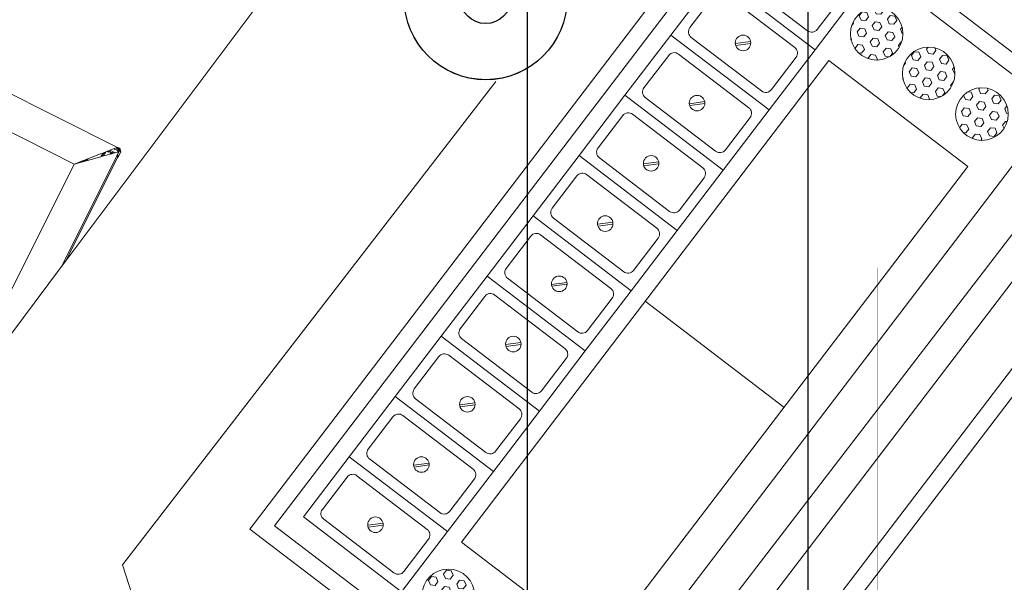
# Model space of a CAD drawing. Header units: millimetres. Extents: x 504675 to 860349, y -23215 to 63575.
# Tile 137 of 177: x 582866 to 584270, y 36736 to 37538. Entities that reach past the tile are written whole.
import ezdxf

# ---------------------------------------------------------------- set-up
doc = ezdxf.new("R2010")
doc.units = ezdxf.units.MM
doc.header["$LTSCALE"] = 10
doc.linetypes.add('LEVEL-F-OVERALL LAYOUT$0$HIDDEN', pattern=[0.375, 0.25, -0.125])
doc.layers.get('0').update_dxf_attribs({"linetype": 'CONTINUOUS'})
doc.layers.add('A-ANNO-DIMS-30', color=8, linetype='CONTINUOUS')
doc.layers.add('LEVEL-F-OVERALL LAYOUT$0$DASH1L', color=8, linetype='LEVEL-F-OVERALL LAYOUT$0$HIDDEN')
for name, color, linetype, lineweight in [('ARCH', 8, 'CONTINUOUS', 0), ('CKD Equipments', 8, 'CONTINUOUS', 0), ('DIM', 8, 'CONTINUOUS', 15), ('EQUIPMENT', 8, 'CONTINUOUS', 18), ('furniture', 8, 'CONTINUOUS', 5), ('MEPTEK-EAD', 30, 'CONTINUOUS', 30), ('MEPTEK-SAD', 6, 'CONTINUOUS', 30)]:
    doc.layers.add(name, color=color, linetype=linetype, lineweight=lineweight)
pattern_1 = [(180, (-126944.069, -12401.577), (-1e-15, -11.691343), [6.75, -13.5]), (300, (-126944.069, -12401.577), (10.125, 5.8456715), [6.75, -13.5]), (240, (-126950.819, -12401.577), (10.125, -5.8456715), [6.75, -13.5])]

# ---------------------------------------------------------------- blocks, each defined once
blk = doc.blocks.new('A$C576a3272')
for p, q in [((-5, 11.9), (5.8, 16.8)), ((12, -4.7), (16.7, 6.2))]:
    blk.add_line(p, q)
for radius in [116.2, 36.2, 12.9]:
    blk.add_circle((0, 0), radius)
blk.add_arc((0, 0), 17.8, 20.3954, 70.9201)
blk = doc.blocks.new('A$Cdebd173a')
at = {"layer": 'EQUIPMENT'}
h = blk.add_hatch(dxfattribs=at)
h.set_pattern_fill('HEX', color=251, scale=54, angle=180)
h.set_pattern_definition(pattern_1)
edge = h.paths.add_edge_path()
edge.add_arc((96.5, 467.9), 37.5, 180, 540)
h = blk.add_hatch(dxfattribs=at)
h.set_pattern_fill('HEX', color=251, scale=54, angle=180)
h.set_pattern_definition(pattern_1)
edge = h.paths.add_edge_path()
edge.add_arc((1103.5, 467.9), 37.5, 0, 360, ccw=False)
h = blk.add_hatch(dxfattribs=at)
h.set_pattern_fill('HEX', color=251, scale=54, angle=180)
h.set_pattern_definition(pattern_1)
edge = h.paths.add_edge_path()
edge.add_arc((96.5, 374.7), 37.5, 180, 540)
h = blk.add_hatch(dxfattribs=at)
h.set_pattern_fill('HEX', color=251, scale=54, angle=180)
h.set_pattern_definition(pattern_1)
edge = h.paths.add_edge_path()
edge.add_arc((1103.5, 374.7), 37.5, 0, 360, ccw=False)
h = blk.add_hatch(dxfattribs=at)
h.set_pattern_fill('HEX', color=251, scale=54, angle=180)
h.set_pattern_definition(pattern_1)
edge = h.paths.add_edge_path()
edge.add_arc((96.5, 279.1), 37.5, 180, 540)
h = blk.add_hatch(dxfattribs=at)
h.set_pattern_fill('HEX', color=251, scale=54, angle=180)
h.set_pattern_definition(pattern_1)
edge = h.paths.add_edge_path()
edge.add_arc((1103.5, 279.1), 37.5, 0, 360, ccw=False)
for p, q in [((106.2, 604.1), (121.8, 619.8)), ((214.2, 604.1), (229.8, 619.8)), ((322.2, 604.1), (337.8, 619.8)), ((430.2, 604.1), (445.8, 619.8)), ((538.2, 604.1), (553.8, 619.8)), ((646.2, 604.1), (661.8, 619.8)), ((754.2, 604.1), (769.8, 619.8)), ((862.2, 604.1), (877.8, 619.8)), ((970.2, 604.1), (985.8, 619.8)), ((1078.2, 604.1), (1093.8, 619.8)), ((108.3, 602.3), (123.7, 617.7)), ((216.3, 602.3), (231.7, 617.7)), ((324.3, 602.3), (339.7, 617.7)), ((432.3, 602.3), (447.7, 617.7)), ((540.3, 602.3), (555.7, 617.7)), ((648.3, 602.3), (663.7, 617.7)), ((756.3, 602.3), (771.7, 617.7)), ((864.3, 602.3), (879.7, 617.7)), ((972.3, 602.3), (987.7, 617.7)), ((1080.3, 602.3), (1095.7, 617.7)), ((600, 499), (600, 250)), ((1200, 200), (0, 200)), ((1200, 100), (0, 100))]:
    blk.add_line(p, q, dxfattribs=at)
for points in [[(1200, 750), (0, 750), (0, 0), (1200, 0)], [(1175, 725), (25, 725), (25, 25), (1175, 25)], [(168, 700), (60, 700), (60, 524), (168, 524)], [(276, 700), (168, 700), (168, 524), (276, 524)], [(384, 700), (276, 700), (276, 524), (384, 524)], [(492, 700), (384, 700), (384, 524), (492, 524)], [(600, 700), (492, 700), (492, 524), (600, 524)], [(708, 700), (600, 700), (600, 524), (708, 524)], [(816, 700), (708, 700), (708, 524), (816, 524)], [(924, 700), (816, 700), (816, 524), (924, 524)], [(1032, 700), (924, 700), (924, 524), (1032, 524)], [(1140, 700), (1032, 700), (1032, 524), (1140, 524)], [(168, 499), (1032, 499), (1032, 250), (168, 250)]]:
    blk.add_lwpolyline(points, close=True, dxfattribs=at)
for points in [[(143, 685), (85, 685, 0.414214), (75, 675), (75, 549, 0.414214), (85, 539), (143, 539, 0.414214), (153, 549), (153, 675, 0.414214)], [(251, 685), (193, 685, 0.414214), (183, 675), (183, 549, 0.414214), (193, 539), (251, 539, 0.414214), (261, 549), (261, 675, 0.414214)], [(359, 685), (301, 685, 0.414214), (291, 675), (291, 549, 0.414214), (301, 539), (359, 539, 0.414214), (369, 549), (369, 675, 0.414214)], [(467, 685), (409, 685, 0.414214), (399, 675), (399, 549, 0.414214), (409, 539), (467, 539, 0.414214), (477, 549), (477, 675, 0.414214)], [(575, 685), (517, 685, 0.414214), (507, 675), (507, 549, 0.414214), (517, 539), (575, 539, 0.414214), (585, 549), (585, 675, 0.414214)], [(683, 685), (625, 685, 0.414214), (615, 675), (615, 549, 0.414214), (625, 539), (683, 539, 0.414214), (693, 549), (693, 675, 0.414214)], [(791, 685), (733, 685, 0.414214), (723, 675), (723, 549, 0.414214), (733, 539), (791, 539, 0.414214), (801, 549), (801, 675, 0.414214)], [(899, 685), (841, 685, 0.414214), (831, 675), (831, 549, 0.414214), (841, 539), (899, 539, 0.414214), (909, 549), (909, 675, 0.414214)], [(1007, 685), (949, 685, 0.414214), (939, 675), (939, 549, 0.414214), (949, 539), (1007, 539, 0.414214), (1017, 549), (1017, 675, 0.414214)], [(1115, 685), (1057, 685, 0.414214), (1047, 675), (1047, 549, 0.414214), (1057, 539), (1115, 539, 0.414214), (1125, 549), (1125, 675, 0.414214)]]:
    blk.add_lwpolyline(points, format="xyb", close=True, dxfattribs=at)
for centre, radius in [((114.5, 611.5), 11.1), ((222.5, 611.5), 11.1), ((330.5, 611.5), 11.1), ((438.5, 611.5), 11.1), ((546.5, 611.5), 11.1), ((654.5, 611.5), 11.1), ((762.5, 611.5), 11.1), ((870.5, 611.5), 11.1), ((978.5, 611.5), 11.1), ((1086.5, 611.5), 11.1), ((96.5, 467.9), 37.5), ((1103.5, 467.9), 37.5), ((96.5, 374.7), 37.5), ((1103.5, 374.7), 37.5), ((96.5, 279.1), 37.5), ((1103.5, 279.1), 37.5)]:
    blk.add_circle(centre, radius, dxfattribs=at)
blk = doc.blocks.new('ARCH')
at = {"layer": 'LEVEL-F-OVERALL LAYOUT$0$DASH1L'}
h = blk.add_hatch(dxfattribs=at)
h.set_pattern_fill('ANGLE', color=8, scale=10, angle=352.0664)
h.set_pattern_definition([(352.0664444, (-404119.055, 373340.98), (9.6410197, 69.1814516), [50.8, -19.05]), (82.0664444, (-404119.055, 373340.98), (-69.1814516, 9.6410197), [50.8, -19.05])])
edge = h.paths.add_edge_path(flags=16)
edge.add_line((572074.7, 35847.1), (602196.9, 29528.2))
edge.add_line((602196.9, 29528.2), (599472.6, 39352))
edge.add_arc((597545.4, 38817.5), 2000, 15.4994, 89.9984)
edge.add_line((597545.4, 40817.5), (573256.1, 40817.5))
edge.add_arc((576210.3, 22394.2), 18658.7, 99.10996, 106.69033)
edge.add_line((570851.6, 40266.8), (572074.7, 35847.1))
h.paths.add_polyline_path([(583373.8, 40816), (583374.1, 40875), (586424.1, 40859.1), (586423.9, 40816)], flags=16)
h.paths.add_polyline_path([(600840.9, 34605.1), (600792.8, 34591.5), (599498, 39260.6), (599546.1, 39274.3)])
h.paths.add_polyline_path([(587210.4, 32671.8), (587195, 32598.4), (582693, 33542.8), (582708.4, 33616.2)])
edge = h.paths.add_edge_path()
edge.add_line((572071.7, 35387.9), (601863.3, 29138.4))
edge.add_arc((601986.5, 29725.6), 600, 258.1526, 375.4994)
edge.add_line((602564.7, 29886), (599906.3, 39472.3))
edge.add_arc((597545.4, 38817.5), 2450, 15.4994, 89.9984)
edge.add_line((597545.4, 41267.5), (573220.5, 41267.5))
edge.add_arc((576210.3, 22394.2), 19108.7, 99.00183, 106.23582)
edge.add_arc((571035.5, 40164.8), 600, 106.2358, 195.469)
edge.add_line((570457.2, 40004.7), (571616.6, 35815.1))
edge.add_arc((572194.9, 35975.1), 600, 195.469, 258.1526)
h.paths.add_polyline_path([(587210.4, 32671.8), (587195.4, 32600.5), (587195.4, 32600.5)])
at = {"layer": 'CKD Equipments'}
blk.add_line((583756.8, 36548.7), (584506.6, 37525), dxfattribs=at)
at = {"layer": 'furniture'}
for p, q in [((582932.2, 37194), (583340.1, 37738.1)), ((583005.8, 37355.6), (582652.1, 37532.6)), ((582944.1, 37331.8), (582669.8, 37469)), ((583545.2, 37449.3), (583013, 36760.4)), ((583545.1, 37449.3), (583013, 36760.5)), ((583007.8, 37349.1), (582926.1, 37185.9)), ((582981.4, 37346.2), (582984.7, 37347.5)), ((582983.7, 37345.5), (582984.7, 37347.5)), ((582984.7, 37347.5), (582986.8, 37348.3)), ((582985.7, 37346.2), (582986.8, 37348.3)), ((582986.8, 37348.3), (582985.7, 37346.2)), ((582985.9, 37346.2), (582986.9, 37348.4)), ((582986, 37346.3), (582987.1, 37348.4)), ((582986.8, 37348.3), (582986.9, 37348.4)), ((582986.9, 37348.4), (582987.1, 37348.4)), ((582987.1, 37348.4), (582989.1, 37349.2)), ((582988, 37347), (582989.1, 37349.2)), ((582988.1, 37347), (582989.2, 37349.2)), ((582988.2, 37347), (582989.3, 37349.3)), ((582989.1, 37349.2), (582989.2, 37349.2)), ((582989.2, 37349.2), (582989.3, 37349.3)), ((582989.3, 37349.3), (582990.6, 37349.8)), ((582990.6, 37349.8), (582991.6, 37350.2)), ((582993.3, 37348.5), (582990.6, 37349.8)), ((582994.4, 37348.8), (582991.6, 37350.2)), ((582991.7, 37350.2), (582991.6, 37350.2)), ((582993.1, 37350.7), (582991.7, 37350.2)), ((582994.5, 37348.8), (582991.7, 37350.2)), ((582991.7, 37350.2), (582994.5, 37348.8)), ((582994.5, 37348.8), (582991.7, 37350.2)), ((582993.1, 37350.7), (582995, 37351.5)), ((582996.2, 37349.2), (582993.1, 37350.7)), ((582997.2, 37346.5), (582994.7, 37347.8)), ((583001.5, 37354), (582995, 37351.5)), ((582999, 37349.5), (582995, 37351.5)), ((582999.1, 37349.5), (582995, 37351.5)), ((582995, 37351.5), (582995, 37351.5)), ((582998.3, 37346.8), (582995.7, 37348.1)), ((582995.7, 37348.1), (582995.7, 37348.1)), ((582998.4, 37346.8), (582995.7, 37348.1)), ((582998.5, 37346.8), (582995.8, 37348.2)), ((582996.2, 37349.2), (582996.2, 37349.2)), ((583000, 37347.3), (582997.3, 37348.6)), ((582997.3, 37348.6), (582997.3, 37348.6)), ((583000, 37347.3), (582998.5, 37346.8)), ((583002.2, 37347.9), (582999.4, 37349.3)), ((582999.4, 37349.3), (582999.4, 37349.3)), ((583000, 37347.3), (583002.2, 37347.9)), ((583004.2, 37351.6), (583001, 37353.2)), ((583004.4, 37351.6), (583001.1, 37353.3)), ((583002.4, 37354.3), (583001.5, 37354)), ((583002.2, 37347.9), (583003.4, 37348.2)), ((583003.9, 37354.9), (583002.4, 37354.3)), ((583002.5, 37354.2), (583002.4, 37354.3)), ((583002.5, 37354.2), (583002.6, 37354.2)), ((583006, 37348.9), (583003.4, 37348.2)), ((583005.8, 37355.6), (583003.9, 37354.9)), ((583003.9, 37354.9), (583004.3, 37354.6)), ((583007.1, 37351.9), (583003.9, 37353.5)), ((583003.9, 37353.5), (583007.1, 37351.9)), ((583004.3, 37354.6), (583004.4, 37354.6)), ((583005.1, 37354.2), (583007.9, 37352.8)), ((583005.1, 37354.2), (583007.9, 37352.8)), ((583006.7, 37350.3), (583005.2, 37351.1)), ((583006.8, 37350.4), (583005.4, 37351.1)), ((583005.8, 37355.6), (583006.5, 37355.1)), ((583006.5, 37355.2), (583005.8, 37355.6)), ((583006.4, 37355.1), (583005.8, 37355.6)), ((583006.5, 37355.2), (583005.8, 37355.6)), ((583005.8, 37355.6), (583005.8, 37355.6)), ((583006.7, 37350.3), (583006, 37348.9)), ((583006.1, 37348.9), (583006, 37348.9)), ((583006.7, 37350.3), (583006.1, 37348.9)), ((583007.9, 37349.4), (583006.1, 37348.9)), ((583006.3, 37346), (583007.8, 37349)), ((583006.6, 37355.1), (583006.5, 37355.2)), ((583006.5, 37355.1), (583006.8, 37354.9)), ((583006.8, 37354.8), (583006.5, 37355)), ((583007.3, 37354.5), (583006.6, 37355.1)), ((583008.6, 37354.2), (583006.6, 37355.1)), ((583006.8, 37350.4), (583006.7, 37350.3)), ((583007.9, 37349.7), (583006.7, 37350.3)), ((583006.8, 37354.9), (583006.8, 37354.8)), ((583007.7, 37353.6), (583006.8, 37354.8)), ((583007.5, 37351.7), (583006.8, 37350.4)), ((583008, 37349.8), (583006.8, 37350.4)), ((583007.2, 37342.5), (583010.2, 37348.5)), ((583007.8, 37353.8), (583007.3, 37354.5)), ((583007.5, 37351.7), (583007.4, 37351.8)), ((583007.5, 37351.8), (583007.5, 37351.7)), ((583007.5, 37351.8), (583007.5, 37351.7)), ((583008.2, 37351.3), (583007.5, 37351.7)), ((583007.9, 37352.7), (583007.6, 37352)), ((583007.9, 37352.7), (583007.6, 37352)), ((583007.7, 37353.6), (583007.7, 37353.5)), ((583007.9, 37352.8), (583007.7, 37353.5)), ((583007.7, 37353.5), (583007.9, 37352.8)), ((583008.2, 37353), (583007.8, 37353.8)), ((583007.8, 37349), (583008.1, 37349.6)), ((583007.8, 37349), (583007.9, 37349.4)), ((583007.8, 37349.1), (583007.9, 37349.4)), ((583007.9, 37352.8), (583007.9, 37352.8)), ((583007.9, 37352.8), (583008, 37352.8)), ((583007.9, 37352.8), (583007.9, 37352.7)), ((583007.9, 37352.8), (583007.9, 37352.8)), ((583007.9, 37352.8), (583007.9, 37352.8)), ((583007.9, 37352.8), (583007.9, 37352.8)), ((583008, 37352.8), (583007.9, 37352.7)), ((583007.9, 37352.8), (583007.9, 37352.8)), ((583007.9, 37352.8), (583008, 37352.8)), ((583007.9, 37352.8), (583007.9, 37352.7)), ((583007.9, 37352.7), (583007.9, 37352.8)), ((583007.9, 37352.7), (583007.9, 37352.7)), ((583007.9, 37352.7), (583007.9, 37352.7)), ((583008, 37352.7), (583007.9, 37352.7)), ((583007.9, 37352.7), (583008.1, 37352)), ((583007.9, 37352.7), (583008.2, 37352)), ((583007.9, 37352.7), (583008, 37352.7)), ((583008.2, 37352.1), (583007.9, 37352.7)), ((583008, 37349.8), (583007.9, 37349.7)), ((583007.9, 37349.7), (583007.9, 37349.4)), ((583008, 37349.6), (583007.9, 37349.7)), ((583007.9, 37349.4), (583008, 37349.6)), ((583007.9, 37349.4), (583007.9, 37349.4)), ((583007.9, 37349.4), (583007.9, 37349.4)), ((583008, 37352.8), (583008, 37352.8)), ((583008, 37352.8), (583008, 37352.7)), ((583008, 37352.8), (583008, 37352.7)), ((583008, 37352.7), (583008, 37352.7)), ((583008, 37352.7), (583008.1, 37352)), ((583008, 37352.7), (583008.2, 37352)), ((583008, 37352.7), (583008.2, 37352.1)), ((583008.2, 37350.6), (583008, 37349.8)), ((583008, 37349.8), (583008.2, 37350.5)), ((583008, 37349.8), (583008.3, 37350.3)), ((583008, 37349.8), (583008, 37349.8)), ((583008, 37349.6), (583008, 37349.8)), ((583008.1, 37349.7), (583008, 37349.8)), ((583008.1, 37349.6), (583008, 37349.6)), ((583008.1, 37352), (583008.2, 37351.8)), ((583008.6, 37350.6), (583008.1, 37349.7)), ((583008.1, 37349.6), (583008.1, 37349.7)), ((583008.4, 37352.1), (583008.2, 37353)), ((583008.2, 37352.1), (583008.2, 37352.1)), ((583008.2, 37352), (583008.2, 37351.8)), ((583008.2, 37352), (583008.2, 37351.8)), ((583008.2, 37351.8), (583008.2, 37351.7)), ((583008.2, 37351.7), (583008.2, 37351.3)), ((583008.2, 37351.7), (583008.3, 37351.3)), ((583008.2, 37351.7), (583008.2, 37351.7)), ((583008.2, 37351.3), (583008.2, 37350.6)), ((583008.3, 37351.3), (583008.2, 37351.3)), ((583008.2, 37350.5), (583008.2, 37350.6)), ((583008.3, 37351.3), (583008.4, 37351.2)), ((583008.3, 37350.3), (583008.4, 37351)), ((583008.4, 37351.2), (583008.4, 37352.1)), ((583008.4, 37351.2), (583008.4, 37351.2)), ((583008.8, 37351), (583008.4, 37351.2)), ((583008.4, 37351.2), (583008.4, 37351)), ((583008.4, 37351), (583008.6, 37350.6)), ((583008.6, 37354.2), (583009, 37352.6)), ((583009, 37353.9), (583008.6, 37354.2)), ((583008.6, 37350.6), (583008.8, 37351)), ((583008.8, 37351), (583009.2, 37351.9)), ((583009.3, 37353.5), (583009, 37353.9)), ((583009.1, 37352.1), (583009.2, 37351.9)), ((583009.2, 37351.9), (583009.3, 37352)), ((583009.4, 37353), (583009.3, 37353.5)), ((583009.3, 37352), (583009.4, 37352.5)), ((583009.4, 37352.9), (583009.4, 37353)), ((583009.4, 37352.5), (583009.4, 37352.9)), ((583010, 37350.9), (583009.4, 37352.9)), ((583010, 37350.3), (583009.7, 37350.6)), ((583010, 37350.3), (583009.7, 37350.6)), ((583010, 37350.3), (583009.8, 37350.1)), ((583010.3, 37349.8), (583010, 37350.9)), ((583010.3, 37349.8), (583010, 37350.3)), ((583010.2, 37348.5), (583010.4, 37348.8)), ((583010.4, 37349.4), (583010.3, 37349.8)), ((583010.3, 37349.8), (583010.3, 37349.8)), ((583010.4, 37349.1), (583010.4, 37349.4)), ((583010.4, 37348.8), (583010.4, 37349.1)), ((583004.7, 37342.8), (582926.4, 37186.2)), ((582932.2, 37194), (583006.1, 37341.6)), ((582981.4, 37346.2), (582944.1, 37331.8)), ((582944.1, 37331.8), (582982.1, 37342.3)), ((582944.1, 37331.8), (582964.1, 37338.7)), ((582944.1, 37331.8), (582964.2, 37338.5)), ((582944.1, 37331.8), (582954.2, 37335.4)), ((582954.3, 37335.2), (582944.1, 37331.8)), ((582954.4, 37334.9), (582944.1, 37331.8)), ((582982.1, 37342.3), (582983.6, 37345.4)), ((582982.1, 37342.3), (582984, 37342.9)), ((582984, 37342.9), (582985.5, 37345.9)), ((582984.1, 37342.9), (582984, 37342.9)), ((582985.6, 37345.9), (582984.1, 37342.9)), ((582984.2, 37342.9), (582984.1, 37342.9)), ((582984.2, 37342.9), (582985.7, 37345.9)), ((582984.3, 37343), (582984.2, 37342.9)), ((582984.3, 37343), (582985.8, 37346)), ((582986.3, 37343.5), (582984.3, 37343)), ((582986.3, 37343.5), (582987.8, 37346.5)), ((582986.3, 37343.5), (582987.8, 37346.5)), ((582986.3, 37343.5), (582986.3, 37343.5)), ((582986.5, 37343.5), (582986.3, 37343.5)), ((582986.5, 37343.5), (582987.9, 37346.5)), ((582997.2, 37346.5), (582986.5, 37343.5)), ((582997.6, 37346.6), (582997.2, 37346.5)), ((582998.3, 37346.8), (582997.6, 37346.6)), ((582998.3, 37346.8), (582998.5, 37346.8)), ((583005, 37343.5), (583004.7, 37342.8)), ((583004.7, 37342.8), (583005.4, 37342.4)), ((583005.4, 37344.2), (583005, 37343.5)), ((583005, 37343.5), (583005, 37343.5)), ((583005, 37343.5), (583005.7, 37343.2)), ((583005.7, 37343.1), (583005, 37343.5)), ((583005.7, 37343.1), (583005, 37343.5)), ((583005, 37343.4), (583005.7, 37343.1)), ((583005.6, 37344.5), (583005.4, 37344.3)), ((583005.4, 37344.3), (583005.5, 37344.5)), ((583005.4, 37344.3), (583005.4, 37344.2)), ((583005.4, 37344.2), (583005.7, 37343.2)), ((583005.4, 37342.4), (583005.7, 37343.1)), ((583005.6, 37342.3), (583005.4, 37342.4)), ((583005.5, 37344.5), (583006.3, 37346)), ((583005.5, 37344.5), (583005.6, 37344.5)), ((583005.6, 37344.5), (583005.5, 37344.5)), ((583005.5, 37344.5), (583005.5, 37344.5)), ((583006, 37342.1), (583005.6, 37342.3)), ((583005.7, 37343.2), (583005.7, 37343.1)), ((583005.9, 37343.1), (583005.7, 37343.2)), ((583005.8, 37343.1), (583005.7, 37343.1)), ((583005.8, 37343.1), (583005.8, 37343.1)), ((583006.6, 37344.6), (583005.9, 37343.1)), ((583006.2, 37342), (583006, 37342.1)), ((583006.1, 37341.6), (583006.2, 37342)), ((583006.1, 37341.6), (583006.3, 37341.7)), ((583006.2, 37342), (583006.2, 37342)), ((583006.2, 37342), (583006.2, 37342)), ((583006.3, 37341.7), (583006.6, 37341.8)), ((583006.6, 37341.8), (583006.8, 37342)), ((583006.8, 37342), (583007, 37342.2)), ((583007, 37342.2), (583007.2, 37342.5)), ((582797.9, 37039.6), (582944.1, 37331.8)), ((582926.4, 37186.2), (582932.2, 37194)), ((582804.3, 37023.3), (582926.1, 37185.9)), ((582926.4, 37186.2), (582926.1, 37185.9)), ((583013, 36760.5), (583013, 36760.4)), ((583013, 36760.4), (583245.3, 36048))]:
    blk.add_line(p, q, dxfattribs=at)
at = {"layer": 'A-ANNO-DIMS-30', "ltscale": 0.25, "xscale": -1, "rotation": 52.65340873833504}
blk.add_blockref('A$Cdebd173a', (584518.9, 37310.4), dxfattribs=at)
blk = doc.blocks.new('hanging light')
at = {"color": 1}
for p, q in [((927726.7, 65427.3), (927715.3, 65430.6)), ((927712.2, 65408.4), (927706.1, 65418.6))]:
    blk.add_line(p, q, dxfattribs=at)
for radius in [116.2, 36.2, 12.9]:
    blk.add_circle((927723.4, 65414.8), radius, dxfattribs=at)
blk.add_arc((927723.4, 65414.8), 17.8, 117.1384, 167.6632, dxfattribs=at)

msp = doc.modelspace()

# ---------------------------------------------------------------- linework, layer by layer
at = {"layer": 'MEPTEK-EAD'}
msp.add_lwpolyline([(580790, 36792.5, 0, 0.1, 0.095991), (581140.2, 36860.4, 0.1, 0.1, 0), (582633, 37461.5, 0.1, 0, -0.095991), (582703, 37475, 0, 0, 0), (584987.7, 37475, 0, 0, 0)], format="xyseb", dxfattribs=at)
at = {"layer": 'MEPTEK-SAD', "ltscale": 0.25}
for p, q in [((583590, 39106), (583590, 36358.2)), ((583990, 39006), (583990, 36358.2))]:
    msp.add_line(p, q, dxfattribs=at)
at = {"layer": 'MEPTEK-SAD', "ltscale": 0.25, "const_width": 0.1, "flags": 128}
for points in [[(583990, 37284), (584090, 37184), (584090, 36584)], [(584511, 37184), (584090, 37184)]]:
    msp.add_lwpolyline(points, dxfattribs=at)

# ---------------------------------------------------------------- block references
msp.add_blockref('hanging light', (-344192.6, -27846.6))
at = {"layer": 'ARCH'}
msp.add_blockref('ARCH', (0, 0), dxfattribs=at)
at = {"layer": 'DIM', "color": 1, "ltscale": 0.25, "rotation": 15.18516485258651}
msp.add_blockref('A$C576a3272', (583530.8, 37568.1), dxfattribs=at)

doc.saveas('drawing.dxf')
